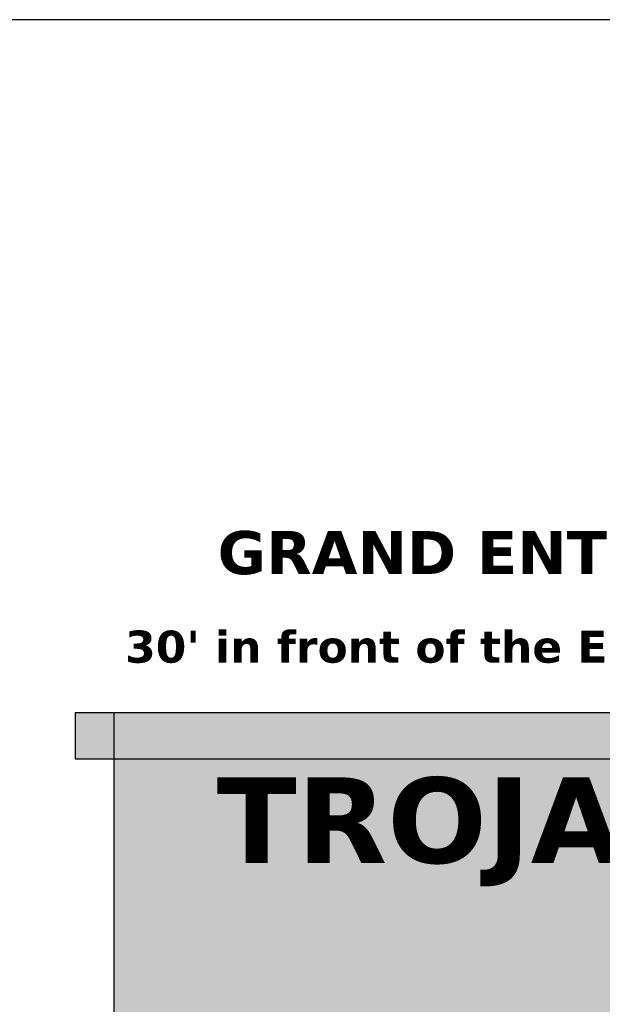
# Model space of a CAD drawing. Header units: inches. Extents: x 0.5 to 16.5, y 0.5 to 10.5.
# Tile 13 of 24: x 6.8 to 7.8, y 8.9 to 10.5. Entities that reach past the tile are written whole.
import ezdxf
from ezdxf.enums import TextEntityAlignment as Align

# ---------------------------------------------------------------- set-up
doc = ezdxf.new("R2010")
doc.units = ezdxf.units.IN
doc.header["$MEASUREMENT"] = 0
for name, color, linetype in [('A-ELEV-FILL', 7, 'Continuous'), ('A-ELEV-IDEN', 7, 'Continuous'), ('A-ELEV-OTLN', 7, 'Continuous'), ('A-ELEV-SIGN', 7, 'Continuous'), ('G-ANNO-TTLB', 7, 'Continuous')]:
    doc.layers.add(name, color=color, linetype=linetype)
doc.styles.add('KS-BOLD', font='DejaVuSans-Bold.ttf')

msp = doc.modelspace()

# ---------------------------------------------------------------- hatches: boundary and pattern name
at = {"layer": 'A-ELEV-FILL', "true_color": 0xcc0000}
msp.add_hatch(color=7, dxfattribs=at).paths.add_polyline_path([(6.9875, 6.25), (7.4875, 6.25), (7.4875, 7.6312), (7.4875, 7.6312), (7.4894, 7.6799), (7.495, 7.7283), (7.5043, 7.7763), (7.5173, 7.8237), (7.5339, 7.8703), (7.5541, 7.9159), (7.5777, 7.9602), (7.6047, 8.0031), (7.635, 8.0445), (7.6683, 8.084), (7.7046, 8.1216), (7.7438, 8.1572), (7.7856, 8.1904), (7.8298, 8.2213), (7.8764, 8.2497), (7.925, 8.2754), (7.9755, 8.2983), (8.0277, 8.3184), (8.0812, 8.3355), (8.136, 8.3497), (8.1918, 8.3607), (8.2483, 8.3686), (8.3053, 8.3734), (8.3625, 8.375), (8.4197, 8.3734), (8.4767, 8.3686), (8.5332, 8.3607), (8.589, 8.3497), (8.6438, 8.3355), (8.6973, 8.3184), (8.7495, 8.2983), (8.8, 8.2754), (8.8486, 8.2497), (8.8952, 8.2213), (8.9394, 8.1904), (8.9812, 8.1572), (9.0204, 8.1216), (9.0567, 8.084), (9.09, 8.0445), (9.1203, 8.0031), (9.1473, 7.9602), (9.1709, 7.9159), (9.1911, 7.8703), (9.2077, 7.8237), (9.2207, 7.7763), (9.23, 7.7283), (9.2356, 7.6799), (9.2375, 7.6312), (9.2375, 7.6312), (9.2375, 6.25), (9.7375, 6.25), (9.7375, 9.375), (6.9875, 9.375)])
at = {"layer": 'A-ELEV-OTLN', "true_color": 0xcc0000}
msp.add_hatch(color=7, dxfattribs=at).paths.add_polyline_path([(6.925, 9.3), (9.8, 9.3), (9.8, 9.375), (6.925, 9.375)])

# ---------------------------------------------------------------- linework, layer by layer
at = {"layer": 'A-ELEV-OTLN'}
msp.add_line((6.925, 9.3), (9.8, 9.3), dxfattribs=at)
msp.add_lwpolyline([(6.925, 9.3), (9.8, 9.3), (9.8, 9.375), (6.925, 9.375)], close=True, dxfattribs=at)
msp.add_lwpolyline([(9.7375, 6.25), (9.7375, 9.375), (6.9875, 9.375), (6.9875, 6.25)], dxfattribs=at)
at = {"layer": 'G-ANNO-TTLB'}
msp.add_lwpolyline([(0.5, 0.5), (16.5, 0.5), (16.5, 10.5), (0.5, 10.5)], close=True, dxfattribs=at)

# ---------------------------------------------------------------- texts
at = {"layer": 'A-ELEV-IDEN', "style": 'KS-BOLD'}
for s, height, p in [('GRAND ENTRANCE PORTAL (FREESTANDING)', 0.07, (8.3625, 9.6)), ("30' in front of the E1 doors (D-046) · 50' max (D-050) · see key plan", 0.052, (8.3625, 9.4563))]:
    msp.add_text(s, height=height, dxfattribs=at).set_placement(p, align=Align.CENTER)
at = {"layer": 'A-ELEV-SIGN', "style": 'KS-BOLD'}
msp.add_text('TROJAN HORSE ARENA', height=0.138889, dxfattribs=at).set_placement((8.3625, 9.1312), align=Align.CENTER)

doc.saveas('drawing.dxf')
